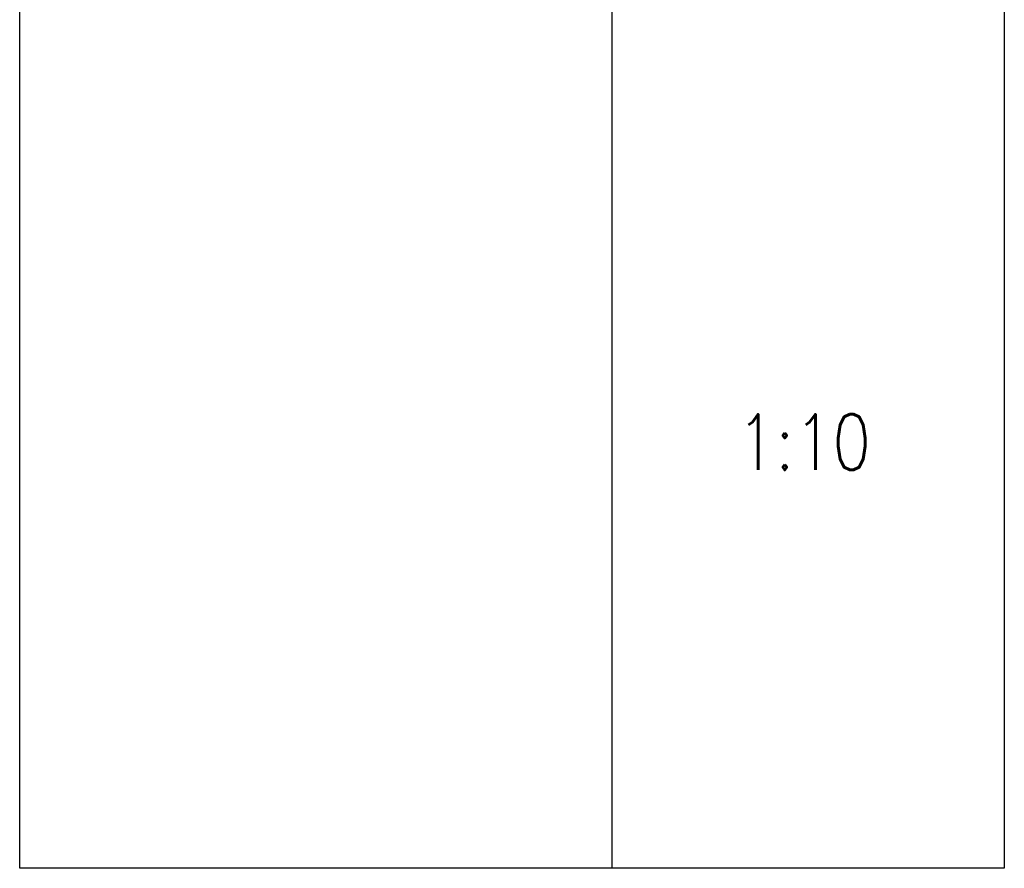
# Model space of a CAD drawing. Extents: x -1474 to 103285, y -318 to 75879.
# Tile 2 of 11: x -1474 to 23272, y 33210 to 54544. Entities that reach past the tile are written whole.
import ezdxf

# ---------------------------------------------------------------- set-up
doc = ezdxf.new("R2010")
doc.units = 0
doc.header["$LTSCALE"] = 8
doc.header["$MEASUREMENT"] = 0
doc.layers.add('P-Linia3', color=6, linetype='Continuous', lineweight=60)
doc.styles.add('SIMPLEX', font='simplex.shx', dxfattribs={"width": 0.8})

msp = doc.modelspace()

# ---------------------------------------------------------------- linework, layer by layer
for p, q in [((-1474.27129, 33210.17679), (-1474.27129, 75878.71132)), ((13410.56198, 75878.71132), (13410.56198, 33210.17679)), ((23271.69836, 75878.71132), (23271.69836, 33210.17679)), ((23271.69836, 33210.17679), (-1474.27129, 33210.17679))]:
    msp.add_line(p, q)

# ---------------------------------------------------------------- texts
at = {"layer": 'P-Linia3', "color": 6, "linetype": 'Continuous', "insert": (18235.22753, 43925.48017), "char_height": 1400, "attachment_point": 5, "style": 'SIMPLEX'}
msp.add_mtext('{\\Fsimplex.shx|c238;1:10}', dxfattribs=at)

doc.saveas('drawing.dxf')
